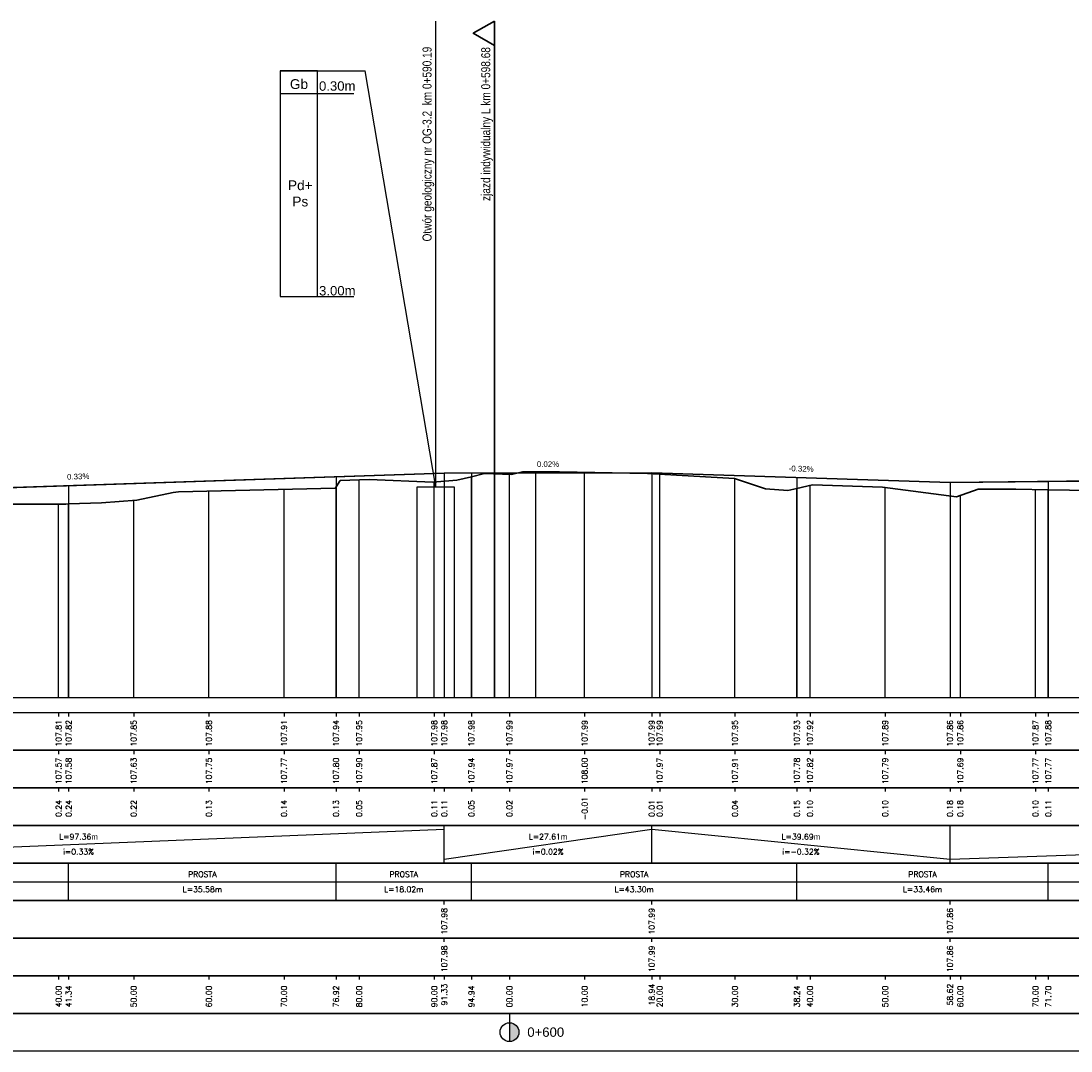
# Model space of a CAD drawing. Extents: x 7529714 to 7537797, y 5723889 to 5727796.
# Tile 6 of 28: x 7533831 to 7533970, y 5725349 to 5725486. Entities that reach past the tile are written whole.
import ezdxf
from ezdxf.enums import TextEntityAlignment as Align

# ---------------------------------------------------------------- set-up
doc = ezdxf.new("R2010")
doc.units = 0
for name, color, linetype in [('C-DROGI-PROFILE', 7, 'Continuous'), ('C-DROGI-PROFILE-ETYKIETY', 7, 'Continuous'), ('D-geologia', 150, 'Continuous'), ('Niw-opis', 2, 'Continuous')]:
    doc.layers.add(name, color=color, linetype=linetype)
doc.layers.add('Niw-opisy-zjazdy', color=7, linetype='Continuous', true_color=0x45008a)
doc.styles.add('ARIAL', font='arial.ttf', dxfattribs={"height": 1})
doc.styles.get("Standard").update_dxf_attribs({"font": 'arial.ttf'})

# ---------------------------------------------------------------- blocks, each defined once
blk = doc.blocks.new('kilometraz')
at = {"linetype": 'ByBlock', "lineweight": -2}
blk.add_hatch(color=0, dxfattribs=at).paths.add_polyline_path([(0, -0.5, 0.414214), (0.5, 0, 0.414214), (0, 0.5)])
at = {"color": 0, "linetype": 'ByBlock', "lineweight": -2}
blk.add_line((0, 0.5), (0, -0.5), dxfattribs=at)
blk.add_circle((0, 0), 0.5, dxfattribs=at)

msp = doc.modelspace()

# ---------------------------------------------------------------- linework, layer by layer
at = {"layer": 'C-DROGI-PROFILE', "color": 12, "linetype": 'Continuous', "lineweight": 30, "true_color": 0xdb0000}
for p, q in [((7533789.713, 5725422.471), (7533887.073, 5725425.708)), ((7533887.073, 5725425.708), (7533914.679, 5725425.758)), ((7533914.679, 5725425.758), (7533954.365, 5725424.483)), ((7533954.365, 5725424.483), (7534066.935, 5725425.655))]:
    msp.add_line(p, q, dxfattribs=at)
at = {"layer": 'C-DROGI-PROFILE', "color": 98, "linetype": 'Continuous', "lineweight": 30, "true_color": 0x006100}
for p, q in [((7533890.684, 5725425.248), (7533892.398, 5725425.667)), ((7533892.398, 5725425.667), (7533896.022, 5725425.555)), ((7533896.022, 5725425.555), (7533897.466, 5725425.89)), ((7533897.466, 5725425.89), (7533902.402, 5725425.895)), ((7533902.402, 5725425.895), (7533914.09, 5725425.68)), ((7533914.09, 5725425.68), (7533925.692, 5725424.996)), ((7533872.558, 5725423.725), (7533872.663, 5725423.892)), ((7533872.663, 5725423.892), (7533873.212, 5725424.759)), ((7533873.212, 5725424.759), (7533877.076, 5725424.886)), ((7533877.076, 5725424.886), (7533885.546, 5725424.509)), ((7533885.546, 5725424.509), (7533888.758, 5725424.773)), ((7533888.758, 5725424.773), (7533890.684, 5725425.248)), ((7533925.692, 5725424.996), (7533929.805, 5725423.663)), ((7533933.984, 5725423.686), (7533936.084, 5725424.162)), ((7533936.084, 5725424.162), (7533945.36, 5725423.855)), ((7533846.154, 5725422.152), (7533850.975, 5725423.174)), ((7533850.975, 5725423.174), (7533851.694, 5725423.243)), ((7533851.694, 5725423.243), (7533872.558, 5725423.725)), ((7533929.805, 5725423.663), (7533932.768, 5725423.408)), ((7533932.768, 5725423.408), (7533933.984, 5725423.686)), ((7533945.36, 5725423.855), (7533955.232, 5725422.568)), ((7533955.232, 5725422.568), (7533958.129, 5725423.581)), ((7533958.129, 5725423.581), (7533963.116, 5725423.609)), ((7533963.116, 5725423.609), (7533967.439, 5725423.523)), ((7533967.439, 5725423.523), (7533973.103, 5725423.413)), ((7533823.726, 5725421.627), (7533836.713, 5725421.613)), ((7533836.713, 5725421.613), (7533837.081, 5725421.626)), ((7533837.081, 5725421.626), (7533841.454, 5725421.79)), ((7533841.454, 5725421.79), (7533846.154, 5725422.152))]:
    msp.add_line(p, q, dxfattribs=at)
at = {"layer": 'C-DROGI-PROFILE', "color": 1, "linetype": 'Continuous', "lineweight": -3}
for p, q in [((7533895.741, 5725395.868), (7533895.741, 5725425.564)), ((7533899.241, 5725395.868), (7533899.241, 5725425.892)), ((7533905.741, 5725395.868), (7533905.741, 5725425.834)), ((7533915.741, 5725395.868), (7533915.741, 5725425.583)), ((7533872.663, 5725395.868), (7533872.663, 5725423.892)), ((7533875.741, 5725395.868), (7533875.741, 5725424.842)), ((7533885.741, 5725395.868), (7533885.741, 5725424.525)), ((7533890.684, 5725395.868), (7533890.684, 5725425.248)), ((7533925.741, 5725395.868), (7533925.741, 5725424.98)), ((7533935.741, 5725395.868), (7533935.741, 5725424.084)), ((7533855.741, 5725395.868), (7533855.741, 5725423.336)), ((7533865.741, 5725395.868), (7533865.741, 5725423.567)), ((7533933.984, 5725395.868), (7533933.984, 5725423.686)), ((7533945.741, 5725395.868), (7533945.741, 5725423.805)), ((7533955.741, 5725395.868), (7533955.741, 5725422.746)), ((7533965.741, 5725395.868), (7533965.741, 5725423.557)), ((7533967.439, 5725395.868), (7533967.439, 5725423.523)), ((7533835.741, 5725395.868), (7533835.741, 5725421.614)), ((7533837.081, 5725395.868), (7533837.081, 5725421.626)), ((7533845.741, 5725395.868), (7533845.741, 5725422.12)), ((7533295.241, 5725395.868), (7537726.805, 5725395.868)), ((7533835.741, 5725393.868), (7533835.741, 5725393.368)), ((7533837.081, 5725393.868), (7533837.081, 5725393.368)), ((7533845.741, 5725393.868), (7533845.741, 5725393.368)), ((7533855.741, 5725393.868), (7533855.741, 5725393.368)), ((7533865.741, 5725393.868), (7533865.741, 5725393.368)), ((7533872.663, 5725393.868), (7533872.663, 5725393.368)), ((7533875.741, 5725393.868), (7533875.741, 5725393.368)), ((7533885.741, 5725393.868), (7533885.741, 5725393.368)), ((7533887.073, 5725393.868), (7533887.073, 5725393.368)), ((7533890.684, 5725393.868), (7533890.684, 5725393.368)), ((7533895.741, 5725393.868), (7533895.741, 5725393.368)), ((7533905.741, 5725393.868), (7533905.741, 5725393.368)), ((7533914.679, 5725393.868), (7533914.679, 5725393.368)), ((7533915.741, 5725393.868), (7533915.741, 5725393.368)), ((7533925.741, 5725393.868), (7533925.741, 5725393.368)), ((7533933.984, 5725393.868), (7533933.984, 5725393.368)), ((7533935.741, 5725393.868), (7533935.741, 5725393.368)), ((7533945.741, 5725393.868), (7533945.741, 5725393.368)), ((7533954.365, 5725393.868), (7533954.365, 5725393.368)), ((7533955.741, 5725393.868), (7533955.741, 5725393.368)), ((7533965.741, 5725393.868), (7533965.741, 5725393.368)), ((7533967.439, 5725393.868), (7533967.439, 5725393.368)), ((7533835.741, 5725388.868), (7533835.741, 5725388.368)), ((7533845.741, 5725388.868), (7533845.741, 5725388.368)), ((7533855.741, 5725388.868), (7533855.741, 5725388.368)), ((7533865.741, 5725388.868), (7533865.741, 5725388.368)), ((7533875.741, 5725388.868), (7533875.741, 5725388.368)), ((7533885.741, 5725388.868), (7533885.741, 5725388.368)), ((7533895.741, 5725388.868), (7533895.741, 5725388.368)), ((7533905.741, 5725388.868), (7533905.741, 5725388.368)), ((7533915.741, 5725388.868), (7533915.741, 5725388.368)), ((7533925.741, 5725388.868), (7533925.741, 5725388.368)), ((7533935.741, 5725388.868), (7533935.741, 5725388.368)), ((7533945.741, 5725388.868), (7533945.741, 5725388.368)), ((7533955.741, 5725388.868), (7533955.741, 5725388.368)), ((7533965.741, 5725388.868), (7533965.741, 5725388.368)), ((7533835.741, 5725383.868), (7533835.741, 5725383.368)), ((7533837.081, 5725383.868), (7533837.081, 5725383.368)), ((7533845.741, 5725383.868), (7533845.741, 5725383.368)), ((7533855.741, 5725383.868), (7533855.741, 5725383.368)), ((7533865.741, 5725383.868), (7533865.741, 5725383.368)), ((7533872.663, 5725383.868), (7533872.663, 5725383.368)), ((7533875.741, 5725383.868), (7533875.741, 5725383.368)), ((7533885.741, 5725383.868), (7533885.741, 5725383.368)), ((7533887.073, 5725383.868), (7533887.073, 5725383.368)), ((7533890.684, 5725383.868), (7533890.684, 5725383.368)), ((7533895.741, 5725383.868), (7533895.741, 5725383.368)), ((7533905.741, 5725383.868), (7533905.741, 5725383.368)), ((7533914.679, 5725383.868), (7533914.679, 5725383.368)), ((7533915.741, 5725383.868), (7533915.741, 5725383.368)), ((7533925.741, 5725383.868), (7533925.741, 5725383.368)), ((7533933.984, 5725383.868), (7533933.984, 5725383.368)), ((7533935.741, 5725383.868), (7533935.741, 5725383.368)), ((7533945.741, 5725383.868), (7533945.741, 5725383.368)), ((7533954.365, 5725383.868), (7533954.365, 5725383.368)), ((7533955.741, 5725383.868), (7533955.741, 5725383.368)), ((7533965.741, 5725383.868), (7533965.741, 5725383.368)), ((7533967.439, 5725383.868), (7533967.439, 5725383.368)), ((7533887.073, 5725373.868), (7533887.073, 5725378.868)), ((7533914.679, 5725373.868), (7533914.679, 5725378.868)), ((7533954.365, 5725373.868), (7533954.365, 5725378.868)), ((7533837.081, 5725368.868), (7533837.081, 5725373.868)), ((7533872.663, 5725368.868), (7533872.663, 5725373.868)), ((7533890.684, 5725368.868), (7533890.684, 5725373.868)), ((7533933.984, 5725368.868), (7533933.984, 5725373.868)), ((7533967.439, 5725368.868), (7533967.439, 5725373.868)), ((7533887.073, 5725368.368), (7533887.073, 5725368.868)), ((7533914.679, 5725368.368), (7533914.679, 5725368.868)), ((7533954.365, 5725368.368), (7533954.365, 5725368.868)), ((7533887.073, 5725363.368), (7533887.073, 5725363.868)), ((7533914.679, 5725363.368), (7533914.679, 5725363.868)), ((7533954.365, 5725363.368), (7533954.365, 5725363.868)), ((7533835.741, 5725358.868), (7533835.741, 5725358.368)), ((7533837.081, 5725358.868), (7533837.081, 5725358.368)), ((7533845.741, 5725358.868), (7533845.741, 5725358.368)), ((7533855.741, 5725358.868), (7533855.741, 5725358.368)), ((7533865.741, 5725358.868), (7533865.741, 5725358.368)), ((7533872.663, 5725358.868), (7533872.663, 5725358.368)), ((7533875.741, 5725358.868), (7533875.741, 5725358.368)), ((7533885.741, 5725358.868), (7533885.741, 5725358.368)), ((7533887.073, 5725358.868), (7533887.073, 5725358.368)), ((7533890.684, 5725358.868), (7533890.684, 5725358.368)), ((7533895.741, 5725358.868), (7533895.741, 5725358.368)), ((7533905.741, 5725358.868), (7533905.741, 5725358.368)), ((7533914.679, 5725358.868), (7533914.679, 5725358.368)), ((7533915.741, 5725358.868), (7533915.741, 5725358.368)), ((7533925.741, 5725358.868), (7533925.741, 5725358.368)), ((7533933.984, 5725358.868), (7533933.984, 5725358.368)), ((7533935.741, 5725358.868), (7533935.741, 5725358.368)), ((7533945.741, 5725358.868), (7533945.741, 5725358.368)), ((7533954.365, 5725358.868), (7533954.365, 5725358.368)), ((7533955.741, 5725358.868), (7533955.741, 5725358.368)), ((7533965.741, 5725358.868), (7533965.741, 5725358.368)), ((7533967.439, 5725358.868), (7533967.439, 5725358.368)), ((7533895.741, 5725353.868), (7533895.741, 5725352.368))]:
    msp.add_line(p, q, dxfattribs=at)
at = {"layer": 'C-DROGI-PROFILE', "color": 2, "linetype": 'Continuous', "lineweight": -3}
for p, q in [((7533789.713, 5725374.368), (7533887.073, 5725378.368)), ((7533887.073, 5725374.368), (7533914.679, 5725378.368)), ((7533914.679, 5725378.368), (7533954.365, 5725374.368)), ((7533954.365, 5725374.368), (7534066.935, 5725378.368)), ((7533353.513, 5725371.368), (7534453.281, 5725371.368))]:
    msp.add_line(p, q, dxfattribs=at)
at = {"layer": 'C-DROGI-PROFILE', "color": 12, "linetype": 'Continuous', "lineweight": 30, "true_color": 0xdb0000}
msp.add_lwpolyline([(7533789.713, 5725422.471), (7533887.073, 5725425.708), (7533914.679, 5725425.758), (7533954.365, 5725424.483), (7534066.935, 5725425.655), (7534070.608, 5725425.469), (7534091.271, 5725423.153), (7534093.851, 5725423.031), (7534096.43, 5725423.241), (7534113.22, 5725425.691), (7534116.513, 5725425.991), (7534119.806, 5725425.929), (7534145.282, 5725424.053), (7534148.852, 5725424.003), (7534215.87, 5725427.043), (7534255.889, 5725426.2), (7534261.263, 5725425.798), (7534314.951, 5725418.898), (7534317.366, 5725418.733), (7534319.78, 5725418.86), (7534356.728, 5725423.031), (7534360.391, 5725423.221), (7534444.286, 5725422.45)], dxfattribs=at)
at = {"layer": 'C-DROGI-PROFILE', "color": 1, "linetype": 'Continuous', "lineweight": -3}
for points in [[(7533295.741, 5725388.868), (7537726.805, 5725388.868), (7537726.805, 5725393.868), (7533295.741, 5725393.868)], [(7533295.741, 5725383.868), (7537726.805, 5725383.868), (7537726.805, 5725388.868), (7533295.741, 5725388.868)], [(7533295.741, 5725378.868), (7537726.805, 5725378.868), (7537726.805, 5725383.868), (7533295.741, 5725383.868)], [(7533295.741, 5725373.868), (7537726.805, 5725373.868), (7537726.805, 5725378.868), (7533295.741, 5725378.868)], [(7533295.741, 5725368.868), (7537726.805, 5725368.868), (7537726.805, 5725373.868), (7533295.741, 5725373.868)], [(7533295.741, 5725363.868), (7537726.805, 5725363.868), (7537726.805, 5725368.868), (7533295.741, 5725368.868)], [(7533295.741, 5725358.868), (7537726.805, 5725358.868), (7537726.805, 5725363.868), (7533295.741, 5725363.868)], [(7533295.741, 5725353.868), (7537726.805, 5725353.868), (7537726.805, 5725358.868), (7533295.741, 5725358.868)], [(7533295.741, 5725348.868), (7537726.805, 5725348.868), (7537726.805, 5725353.868), (7533295.741, 5725353.868)]]:
    msp.add_3dface(points, dxfattribs=at)
at = {"layer": 'C-DROGI-PROFILE-ETYKIETY', "color": 2, "linetype": 'Continuous', "lineweight": -3}
for p, q in [((7533887.073, 5725425.708), (7533887.073, 5725395.868)), ((7533890.684, 5725425.715), (7533890.684, 5725395.868)), ((7533914.679, 5725425.758), (7533914.679, 5725395.868)), ((7533837.081, 5725424.046), (7533837.081, 5725395.868)), ((7533872.663, 5725425.229), (7533872.663, 5725395.868)), ((7533933.984, 5725425.138), (7533933.984, 5725395.868)), ((7533954.365, 5725424.483), (7533954.365, 5725395.868)), ((7533967.439, 5725424.619), (7533967.439, 5725395.868))]:
    msp.add_line(p, q, dxfattribs=at)
at = {"layer": 'D-geologia', "linetype": 'Continuous'}
msp.add_lwpolyline([(7533885.932, 5725423.868), (7533885.932, 5725485.868)], dxfattribs=at)
at = {"layer": 'D-geologia'}
for points in [[(7533865.213, 5725479.232), (7533876.559, 5725479.232)], [(7533865.213, 5725449.232), (7533870.213, 5725449.232), (7533870.213, 5725449.232), (7533870.213, 5725479.232), (7533865.213, 5725479.232), (7533865.213, 5725449.232)], [(7533865.213, 5725479.232), (7533875.016, 5725479.232)], [(7533885.932, 5725423.868), (7533876.559, 5725479.232)], [(7533865.213, 5725476.232), (7533875.016, 5725476.232)], [(7533865.213, 5725449.232), (7533875.016, 5725449.232)], [(7533883.432, 5725395.868), (7533888.432, 5725395.868), (7533888.432, 5725395.868), (7533888.432, 5725423.868), (7533883.432, 5725423.868), (7533883.432, 5725395.868)]]:
    msp.add_lwpolyline(points, dxfattribs=at)
at = {"layer": 'Niw-opis', "color": 2}
msp.add_lwpolyline([(7533295.741, 5725395.868), (7537726.805, 5725395.868)], dxfattribs=at)
at = {"layer": 'Niw-opis'}
msp.add_lwpolyline([(7533295.741, 5725395.868), (7537726.805, 5725395.868)], dxfattribs=at)
at = {"layer": 'Niw-opisy-zjazdy', "linetype": 'Continuous', "lineweight": 30, "flags": 128}
msp.add_lwpolyline([(7533893.741, 5725485.868), (7533893.741, 5725482.618), (7533890.915, 5725484.237), (7533893.741, 5725485.868)], dxfattribs=at)
at = {"layer": 'Niw-opisy-zjazdy', "linetype": 'Continuous', "lineweight": 30}
msp.add_lwpolyline([(7533893.741, 5725395.868), (7533893.741, 5725485.868)], dxfattribs=at)

# ---------------------------------------------------------------- block references
at = {"layer": 'C-DROGI-PROFILE-ETYKIETY', "linetype": 'Continuous', "lineweight": -3, "xscale": 2.499999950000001, "yscale": 2.499999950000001, "zscale": 2.499999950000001, "rotation": 8.53773646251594e-07}
msp.add_blockref('kilometraz', (7533895.741, 5725351.368), dxfattribs=at)

# ---------------------------------------------------------------- texts
at = {"layer": 'C-DROGI-PROFILE-ETYKIETY', "color": 2, "linetype": 'Continuous', "lineweight": -3, "char_height": 0.75, "attachment_point": 8}
for s, insert, rotation in [('0.02%', (7533900.875, 5725426.546), 0.10208), ('-0.32%', (7533934.548, 5725425.933), 358.16082), ('0.33%', (7533838.366, 5725424.902), 1.90465)]:
    msp.add_mtext(s, dxfattribs=dict(at, insert=insert, rotation=rotation))
at = {"layer": 'C-DROGI-PROFILE-ETYKIETY', "color": 7, "linetype": 'Continuous', "lineweight": -3, "char_height": 0.75, "attachment_point": 5, "rotation": 90}
for s, insert in [('{\\Fsimplex.shx|c238;107.81}', (7533835.741, 5725391.118)), ('{\\Fsimplex.shx|c238;107.82}', (7533837.081, 5725391.118)), ('{\\Fsimplex.shx|c238;107.85}', (7533845.741, 5725391.118)), ('{\\Fsimplex.shx|c238;107.88}', (7533855.741, 5725391.118)), ('{\\Fsimplex.shx|c238;107.91}', (7533865.741, 5725391.118)), ('{\\Fsimplex.shx|c238;107.94}', (7533872.663, 5725391.118)), ('{\\Fsimplex.shx|c238;107.95}', (7533875.741, 5725391.118)), ('{\\Fsimplex.shx|c238;107.98}', (7533885.741, 5725391.118)), ('{\\Fsimplex.shx|c238;107.98}', (7533887.073, 5725391.118)), ('{\\Fsimplex.shx|c238;107.98}', (7533887.073, 5725391.118)), ('{\\Fsimplex.shx|c238;107.98}', (7533890.684, 5725391.118)), ('{\\Fsimplex.shx|c238;107.99}', (7533895.741, 5725391.118)), ('{\\Fsimplex.shx|c238;107.99}', (7533905.741, 5725391.118)), ('{\\Fsimplex.shx|c238;107.99}', (7533914.679, 5725391.118)), ('{\\Fsimplex.shx|c238;107.99}', (7533914.679, 5725391.118)), ('{\\Fsimplex.shx|c238;107.99}', (7533915.741, 5725391.118)), ('{\\Fsimplex.shx|c238;107.95}', (7533925.741, 5725391.118)), ('{\\Fsimplex.shx|c238;107.93}', (7533933.984, 5725391.118)), ('{\\Fsimplex.shx|c238;107.92}', (7533935.741, 5725391.118)), ('{\\Fsimplex.shx|c238;107.89}', (7533945.741, 5725391.118)), ('{\\Fsimplex.shx|c238;107.86}', (7533954.365, 5725391.118)), ('{\\Fsimplex.shx|c238;107.86}', (7533954.365, 5725391.118)), ('{\\Fsimplex.shx|c238;107.86}', (7533955.741, 5725391.118)), ('{\\Fsimplex.shx|c238;107.87}', (7533965.741, 5725391.118)), ('{\\Fsimplex.shx|c238;107.88}', (7533967.439, 5725391.118)), ('{\\Fsimplex.shx|c238;107.57}', (7533835.741, 5725386.118)), ('{\\Fsimplex.shx|c238;107.58}', (7533837.081, 5725386.118)), ('{\\Fsimplex.shx|c238;107.63}', (7533845.741, 5725386.118)), ('{\\Fsimplex.shx|c238;107.75}', (7533855.741, 5725386.118)), ('{\\Fsimplex.shx|c238;107.77}', (7533865.741, 5725386.118)), ('{\\Fsimplex.shx|c238;107.80}', (7533872.663, 5725386.118)), ('{\\Fsimplex.shx|c238;107.90}', (7533875.741, 5725386.118)), ('{\\Fsimplex.shx|c238;107.87}', (7533885.741, 5725386.118)), ('{\\Fsimplex.shx|c238;107.94}', (7533890.684, 5725386.118)), ('{\\Fsimplex.shx|c238;107.97}', (7533895.741, 5725386.118)), ('{\\Fsimplex.shx|c238;108.00}', (7533905.741, 5725386.118)), ('{\\Fsimplex.shx|c238;107.97}', (7533915.741, 5725386.118)), ('{\\Fsimplex.shx|c238;107.91}', (7533925.741, 5725386.118)), ('{\\Fsimplex.shx|c238;107.78}', (7533933.984, 5725386.118)), ('{\\Fsimplex.shx|c238;107.82}', (7533935.741, 5725386.118)), ('{\\Fsimplex.shx|c238;107.79}', (7533945.741, 5725386.118)), ('{\\Fsimplex.shx|c238;107.69}', (7533955.741, 5725386.118)), ('{\\Fsimplex.shx|c238;107.77}', (7533965.741, 5725386.118)), ('{\\Fsimplex.shx|c238;107.77}', (7533967.439, 5725386.118)), ('{\\Fsimplex.shx|c238;0.24}', (7533835.741, 5725381.118)), ('{\\Fsimplex.shx|c238;0.24}', (7533837.081, 5725381.118)), ('{\\Fsimplex.shx|c238;0.22}', (7533845.741, 5725381.118)), ('{\\Fsimplex.shx|c238;0.13}', (7533855.741, 5725381.118)), ('{\\Fsimplex.shx|c238;0.14}', (7533865.741, 5725381.118)), ('{\\Fsimplex.shx|c238;0.13}', (7533872.663, 5725381.118)), ('{\\Fsimplex.shx|c238;0.05}', (7533875.741, 5725381.118)), ('{\\Fsimplex.shx|c238;0.11}', (7533885.741, 5725381.118)), ('{\\Fsimplex.shx|c238;0.11}', (7533887.073, 5725381.118)), ('{\\Fsimplex.shx|c238;0.11}', (7533887.073, 5725381.118)), ('{\\Fsimplex.shx|c238;0.05}', (7533890.684, 5725381.118)), ('{\\Fsimplex.shx|c238;0.02}', (7533895.741, 5725381.118)), ('{\\Fsimplex.shx|c238;-0.01}', (7533905.741, 5725381.118)), ('{\\Fsimplex.shx|c238;0.01}', (7533914.679, 5725381.118)), ('{\\Fsimplex.shx|c238;0.01}', (7533914.679, 5725381.118)), ('{\\Fsimplex.shx|c238;0.01}', (7533915.741, 5725381.118)), ('{\\Fsimplex.shx|c238;0.04}', (7533925.741, 5725381.118)), ('{\\Fsimplex.shx|c238;0.15}', (7533933.984, 5725381.118)), ('{\\Fsimplex.shx|c238;0.10}', (7533935.741, 5725381.118)), ('{\\Fsimplex.shx|c238;0.10}', (7533945.741, 5725381.118)), ('{\\Fsimplex.shx|c238;0.18}', (7533954.365, 5725381.118)), ('{\\Fsimplex.shx|c238;0.18}', (7533954.365, 5725381.118)), ('{\\Fsimplex.shx|c238;0.18}', (7533955.741, 5725381.118)), ('{\\Fsimplex.shx|c238;0.10}', (7533965.741, 5725381.118)), ('{\\Fsimplex.shx|c238;0.11}', (7533967.439, 5725381.118)), ('{\\Fsimplex.shx|c238;107.98}', (7533887.073, 5725366.118)), ('{\\Fsimplex.shx|c238;107.98}', (7533887.073, 5725366.118)), ('{\\Fsimplex.shx|c238;107.99}', (7533914.679, 5725366.118)), ('{\\Fsimplex.shx|c238;107.99}', (7533914.679, 5725366.118)), ('{\\Fsimplex.shx|c238;107.86}', (7533954.365, 5725366.118)), ('{\\Fsimplex.shx|c238;107.86}', (7533954.365, 5725366.118)), ('{\\Fsimplex.shx|c238;107.98}', (7533887.073, 5725361.118)), ('{\\Fsimplex.shx|c238;107.98}', (7533887.073, 5725361.118)), ('{\\Fsimplex.shx|c238;107.99}', (7533914.679, 5725361.118)), ('{\\Fsimplex.shx|c238;107.99}', (7533914.679, 5725361.118)), ('{\\Fsimplex.shx|c238;107.86}', (7533954.365, 5725361.118)), ('{\\Fsimplex.shx|c238;107.86}', (7533954.365, 5725361.118)), ('{\\Fsimplex.shx|c238;40.00}', (7533835.741, 5725356.118)), ('{\\Fsimplex.shx|c238;41.34}', (7533837.081, 5725356.118)), ('{\\Fsimplex.shx|c238;50.00}', (7533845.741, 5725356.118)), ('{\\Fsimplex.shx|c238;60.00}', (7533855.741, 5725356.118)), ('{\\Fsimplex.shx|c238;70.00}', (7533865.741, 5725356.118)), ('{\\Fsimplex.shx|c238;76.92}', (7533872.663, 5725356.118)), ('{\\Fsimplex.shx|c238;80.00}', (7533875.741, 5725356.118)), ('{\\Fsimplex.shx|c238;90.00}', (7533885.741, 5725356.118)), ('{\\Fsimplex.shx|c238;91.33}', (7533887.073, 5725356.368)), ('{\\Fsimplex.shx|c238;91.33}', (7533887.073, 5725356.368)), ('{\\Fsimplex.shx|c238;94.94}', (7533890.684, 5725356.118)), ('{\\Fsimplex.shx|c238;00.00}', (7533895.741, 5725356.118)), ('{\\Fsimplex.shx|c238;10.00}', (7533905.741, 5725356.118)), ('{\\Fsimplex.shx|c238;18.94}', (7533914.679, 5725356.368)), ('{\\Fsimplex.shx|c238;18.94}', (7533914.679, 5725356.368)), ('{\\Fsimplex.shx|c238;20.00}', (7533915.741, 5725356.118)), ('{\\Fsimplex.shx|c238;30.00}', (7533925.741, 5725356.118)), ('{\\Fsimplex.shx|c238;38.24}', (7533933.984, 5725356.118)), ('{\\Fsimplex.shx|c238;40.00}', (7533935.741, 5725356.118)), ('{\\Fsimplex.shx|c238;50.00}', (7533945.741, 5725356.118)), ('{\\Fsimplex.shx|c238;58.62}', (7533954.365, 5725356.368)), ('{\\Fsimplex.shx|c238;58.62}', (7533954.365, 5725356.368)), ('{\\Fsimplex.shx|c238;60.00}', (7533955.741, 5725356.118)), ('{\\Fsimplex.shx|c238;70.00}', (7533965.741, 5725356.118)), ('{\\Fsimplex.shx|c238;71.70}', (7533967.439, 5725356.118))]:
    msp.add_mtext(s, dxfattribs=dict(at, insert=insert))
at = {"layer": 'C-DROGI-PROFILE-ETYKIETY', "color": 7, "linetype": 'Continuous', "lineweight": -3}
for s, insert, char_height, attachment_point in [('{\\Fsimplex.shx|c238;L=97.36}m', (7533838.393, 5725377.368), 0.75, 5), ('{\\Fsimplex.shx|c238;L=27.61}m', (7533900.876, 5725377.368), 0.75, 5), ('{\\Fsimplex.shx|c238;L=39.69}m', (7533934.522, 5725377.368), 0.75, 5), ('{\\Fsimplex.shx|c238;i=0.33%}', (7533838.393, 5725375.368), 0.75, 5), ('{\\Fsimplex.shx|c238;i=0.02%}', (7533900.876, 5725375.368), 0.75, 5), ('{\\Fsimplex.shx|c238;i=-0.32%}', (7533934.522, 5725375.368), 0.75, 5), ('{\\Fsimplex.shx|c238;PROSTA}', (7533854.872, 5725372.368), 0.75, 5), ('{\\Fsimplex.shx|c238;PROSTA}', (7533881.674, 5725372.368), 0.75, 5), ('{\\Fsimplex.shx|c238;PROSTA}', (7533912.334, 5725372.368), 0.75, 5), ('{\\Fsimplex.shx|c238;PROSTA}', (7533950.711, 5725372.368), 0.75, 5), ('{\\Fsimplex.shx|c238;L=35.58m}', (7533854.872, 5725370.368), 0.75, 5), ('{\\Fsimplex.shx|c238;L=18.02m}', (7533881.674, 5725370.368), 0.75, 5), ('{\\Fsimplex.shx|c238;L=43.30m}', (7533912.334, 5725370.368), 0.75, 5), ('{\\Fsimplex.shx|c238;L=33.46m}', (7533950.711, 5725370.368), 0.75, 5), ('0+600', (7533898.116, 5725351.368), 1.25, 4)]:
    msp.add_mtext(s, dxfattribs=dict(at, insert=insert, char_height=char_height, attachment_point=attachment_point))
at = {"layer": 'D-geologia', "linetype": 'Continuous', "width": 0.8}
msp.add_text('Otwór geologiczny nr OG-3.2  km 0+590.19', height=1.2, rotation=90, dxfattribs=at).set_placement((7533885.732, 5725456.548), align=Align.BOTTOM_LEFT)
at = {"layer": 'D-geologia'}
for s, p in [('0.30m', (7533870.399, 5725476.59)), ('3.00m', (7533870.408, 5725449.362))]:
    msp.add_text(s, height=1.25, rotation=0.23907, dxfattribs=at).set_placement(p)
at = {"layer": 'D-geologia', "color": 2, "lineweight": 13, "char_height": 1.2, "width": 15.82992, "attachment_point": 5, "style": 'ARIAL'}
for s, insert in [('{\\H1.083x;\\C256;Gb}', (7533867.734, 5725477.469)), ('{\\H1.083x;\\C256;Pd+\\PPs\\H1.0255x; }', (7533867.908, 5725462.93))]:
    msp.add_mtext(s, dxfattribs=dict(at, insert=insert))
at = {"layer": 'Niw-opisy-zjazdy', "linetype": 'Continuous', "lineweight": 30, "width": 0.8}
msp.add_text('zjazd indywidualny L km 0+598.68', height=1.2, rotation=90, dxfattribs=at).set_placement((7533893.541, 5725461.935), align=Align.BOTTOM_LEFT)

doc.saveas('drawing.dxf')
